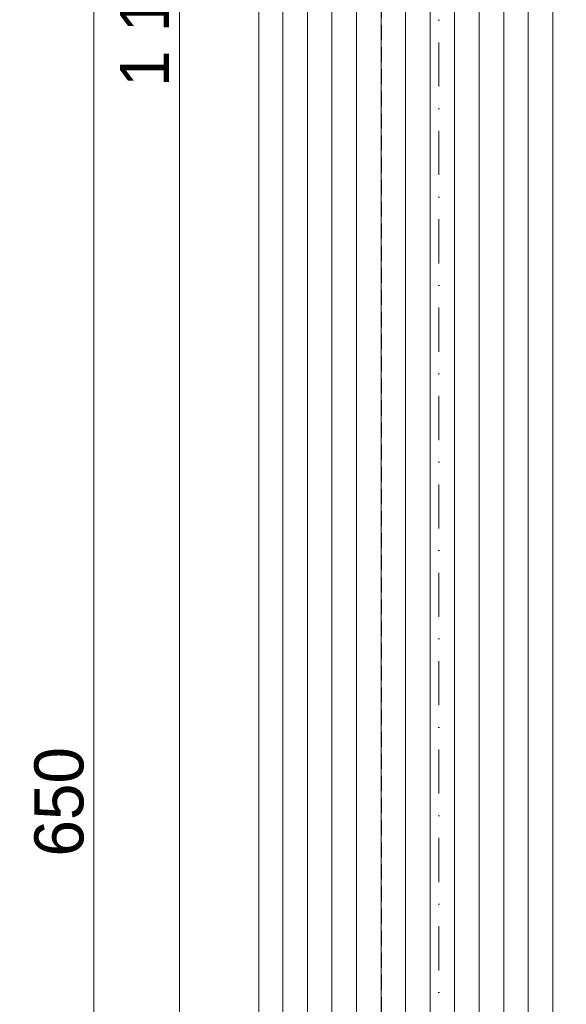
# Model space of a CAD drawing. Header units: millimetres. Extents: x 100377 to 139599, y -1988 to 13993.
# Tile 2 of 53: x 100991 to 103217, y 1957 to 5969. Entities that reach past the tile are written whole.
import ezdxf

# ---------------------------------------------------------------- set-up
doc = ezdxf.new("R2010")
doc.units = ezdxf.units.MM
doc.header["$MEASUREMENT"] = 0
doc.linetypes.add('Kropki i Kreski', pattern=[360, 180, -90, 0, -90])
doc.linetypes.add('Przerywana gęsta', pattern=[90, 60, -30])
for name, color, linetype, lineweight in [('Nowe_0_Nr_pióra__1', 7, 'Continuous', 13), ('Nowe_0_Nr_pióra__2', 251, 'Continuous', 13), ('Nowe_299-A Wymiary Opisy_Nr_pióra__1', 7, 'Continuous', 13), ('Nowe_299-A Wymiary Opisy_Nr_pióra__21', 7, 'Continuous', 25)]:
    doc.layers.add(name, color=color, linetype=linetype, lineweight=lineweight)
doc.layers.add('Nowe_299-A Wymiary Opisy', color=7, linetype='Continuous')
doc.styles.add('STYL_AUTOMATYCZNY_1', font='txt')
doc.dimstyles.new('STYL_AUTOMATYCZNY__1', dxfattribs={"dimtxt": 200, "dimasz": 47.5, "dimexe": 0.18, "dimexo": 300, "dimgap": 0.09, "dimtad": 1, "dimdec": 0, "dimlfac": 0.1, "dimzin": 0, "dimdsep": 46, "dimtxsty": 'STYL_AUTOMATYCZNY_1', "dimblk": 'ARROWHEAD_2', "dimblk1": 'ARROWHEAD_2', "dimblk2": 'ARROWHEAD_2', "dimcen": 0.09, "dimclrd": 7, "dimclre": 7, "dimclrt": 7, "dimadec": 1, "dimazin": 0, "dimtfac": 1, "dimtdec": 4, "dimtmove": 0, "dimatfit": 3, "dimfxl": 0, "dimtolj": 1, "dimtzin": 0, "dimarcsym": 0})

# ---------------------------------------------------------------- blocks, each defined once
blk = doc.blocks.new('*X2')
at = {"layer": 'Nowe_0_Nr_pióra__2', "color": 251, "linetype": 'Continuous', "lineweight": 13}
for p, q in [((102062.4, 6037), (102062.4, 5787)), ((102062.4, 6037), (102062.4, 5787)), ((102162.4, 6037), (102162.4, 5787)), ((102162.4, 6037), (102162.4, 5787)), ((102262.4, 6037), (102262.4, 5787)), ((102262.4, 6037), (102262.4, 5787)), ((102362.4, 6037), (102362.4, 5787)), ((102362.4, 6037), (102362.4, 5787)), ((102462.4, 6037), (102462.4, 5787)), ((102462.4, 6037), (102462.4, 5787)), ((102562.4, 6037), (102562.4, 5787)), ((102562.4, 6037), (102562.4, 5787)), ((102662.4, 6037), (102662.4, 5787)), ((102662.4, 6037), (102662.4, 5787)), ((102762.4, 6037), (102762.4, 5787)), ((102762.4, 6037), (102762.4, 5787)), ((102862.4, 6037), (102862.4, 5787)), ((102862.4, 6037), (102862.4, 5787)), ((102962.4, 6037), (102962.4, 5787)), ((102962.4, 6037), (102962.4, 5787)), ((103062.4, 6037), (103062.4, 5787)), ((103062.4, 6037), (103062.4, 5787)), ((103162.4, 6037), (103162.4, 5787)), ((103162.4, 6037), (103162.4, 5787)), ((102062.4, 5787), (102062.4, 5537)), ((102062.4, 5787), (102062.4, 5537)), ((102162.4, 5787), (102162.4, 5537)), ((102162.4, 5787), (102162.4, 5537)), ((102262.4, 5787), (102262.4, 5537)), ((102262.4, 5787), (102262.4, 5537)), ((102362.4, 5787), (102362.4, 5537)), ((102362.4, 5787), (102362.4, 5537)), ((102462.4, 5787), (102462.4, 5537)), ((102462.4, 5787), (102462.4, 5537)), ((102562.4, 5787), (102562.4, 5537)), ((102562.4, 5787), (102562.4, 5537)), ((102662.4, 5787), (102662.4, 5537)), ((102662.4, 5787), (102662.4, 5537)), ((102762.4, 5787), (102762.4, 5537)), ((102762.4, 5787), (102762.4, 5537)), ((102862.4, 5787), (102862.4, 5537)), ((102862.4, 5787), (102862.4, 5537)), ((102962.4, 5787), (102962.4, 5537)), ((102962.4, 5787), (102962.4, 5537)), ((103062.4, 5787), (103062.4, 5537)), ((103062.4, 5787), (103062.4, 5537)), ((103162.4, 5787), (103162.4, 5537)), ((103162.4, 5787), (103162.4, 5537)), ((102062.4, 5537), (102062.4, 5287)), ((102062.4, 5537), (102062.4, 5287)), ((102162.4, 5537), (102162.4, 5287)), ((102162.4, 5537), (102162.4, 5287)), ((102262.4, 5537), (102262.4, 5287)), ((102262.4, 5537), (102262.4, 5287)), ((102362.4, 5537), (102362.4, 5287)), ((102362.4, 5537), (102362.4, 5287)), ((102462.4, 5537), (102462.4, 5287)), ((102462.4, 5537), (102462.4, 5287)), ((102562.4, 5537), (102562.4, 5287)), ((102562.4, 5537), (102562.4, 5287)), ((102662.4, 5537), (102662.4, 5287)), ((102662.4, 5537), (102662.4, 5287)), ((102762.4, 5537), (102762.4, 5287)), ((102762.4, 5537), (102762.4, 5287)), ((102862.4, 5537), (102862.4, 5287)), ((102862.4, 5537), (102862.4, 5287)), ((102962.4, 5537), (102962.4, 5287)), ((102962.4, 5537), (102962.4, 5287)), ((103062.4, 5537), (103062.4, 5287)), ((103062.4, 5537), (103062.4, 5287)), ((103162.4, 5537), (103162.4, 5287)), ((103162.4, 5537), (103162.4, 5287)), ((102062.4, 5287), (102062.4, 5037)), ((102062.4, 5287), (102062.4, 5037)), ((102162.4, 5287), (102162.4, 5037)), ((102162.4, 5287), (102162.4, 5037)), ((102262.4, 5287), (102262.4, 5037)), ((102262.4, 5287), (102262.4, 5037)), ((102362.4, 5287), (102362.4, 5037)), ((102362.4, 5287), (102362.4, 5037)), ((102462.4, 5287), (102462.4, 5037)), ((102462.4, 5287), (102462.4, 5037)), ((102562.4, 5287), (102562.4, 5037)), ((102562.4, 5287), (102562.4, 5037)), ((102662.4, 5287), (102662.4, 5037)), ((102662.4, 5287), (102662.4, 5037)), ((102762.4, 5287), (102762.4, 5037)), ((102762.4, 5287), (102762.4, 5037)), ((102862.4, 5287), (102862.4, 5037)), ((102862.4, 5287), (102862.4, 5037)), ((102962.4, 5287), (102962.4, 5037)), ((102962.4, 5287), (102962.4, 5037)), ((103062.4, 5287), (103062.4, 5037)), ((103062.4, 5287), (103062.4, 5037)), ((103162.4, 5287), (103162.4, 5037)), ((103162.4, 5287), (103162.4, 5037)), ((102062.4, 5037), (102062.4, 4787)), ((102062.4, 5037), (102062.4, 4787)), ((102162.4, 5037), (102162.4, 4787)), ((102162.4, 5037), (102162.4, 4787)), ((102262.4, 5037), (102262.4, 4787)), ((102262.4, 5037), (102262.4, 4787)), ((102362.4, 5037), (102362.4, 4787)), ((102362.4, 5037), (102362.4, 4787)), ((102462.4, 5037), (102462.4, 4787)), ((102462.4, 5037), (102462.4, 4787)), ((102562.4, 5037), (102562.4, 4787)), ((102562.4, 5037), (102562.4, 4787)), ((102662.4, 5037), (102662.4, 4787)), ((102662.4, 5037), (102662.4, 4787)), ((102762.4, 5037), (102762.4, 4787)), ((102762.4, 5037), (102762.4, 4787)), ((102862.4, 5037), (102862.4, 4787)), ((102862.4, 5037), (102862.4, 4787)), ((102962.4, 5037), (102962.4, 4787)), ((102962.4, 5037), (102962.4, 4787)), ((103062.4, 5037), (103062.4, 4787)), ((103062.4, 5037), (103062.4, 4787)), ((103162.4, 5037), (103162.4, 4787)), ((103162.4, 5037), (103162.4, 4787)), ((102062.4, 4787), (102062.4, 4537)), ((102062.4, 4787), (102062.4, 4537)), ((102162.4, 4787), (102162.4, 4537)), ((102162.4, 4787), (102162.4, 4537)), ((102262.4, 4787), (102262.4, 4537)), ((102262.4, 4787), (102262.4, 4537)), ((102362.4, 4787), (102362.4, 4537)), ((102362.4, 4787), (102362.4, 4537)), ((102462.4, 4787), (102462.4, 4537)), ((102462.4, 4787), (102462.4, 4537)), ((102562.4, 4787), (102562.4, 4537)), ((102562.4, 4787), (102562.4, 4537)), ((102662.4, 4787), (102662.4, 4537)), ((102662.4, 4787), (102662.4, 4537)), ((102762.4, 4787), (102762.4, 4537)), ((102762.4, 4787), (102762.4, 4537)), ((102862.4, 4787), (102862.4, 4537)), ((102862.4, 4787), (102862.4, 4537)), ((102962.4, 4787), (102962.4, 4537)), ((102962.4, 4787), (102962.4, 4537)), ((103062.4, 4787), (103062.4, 4537)), ((103062.4, 4787), (103062.4, 4537)), ((103162.4, 4787), (103162.4, 4537)), ((103162.4, 4787), (103162.4, 4537)), ((102062.4, 4537), (102062.4, 4287)), ((102062.4, 4537), (102062.4, 4287)), ((102162.4, 4537), (102162.4, 4287)), ((102162.4, 4537), (102162.4, 4287)), ((102262.4, 4537), (102262.4, 4287)), ((102262.4, 4537), (102262.4, 4287)), ((102362.4, 4537), (102362.4, 4287)), ((102362.4, 4537), (102362.4, 4287)), ((102462.4, 4537), (102462.4, 4287)), ((102462.4, 4537), (102462.4, 4287)), ((102562.4, 4537), (102562.4, 4287)), ((102562.4, 4537), (102562.4, 4287)), ((102662.4, 4537), (102662.4, 4287)), ((102662.4, 4537), (102662.4, 4287)), ((102762.4, 4537), (102762.4, 4287)), ((102762.4, 4537), (102762.4, 4287)), ((102862.4, 4537), (102862.4, 4287)), ((102862.4, 4537), (102862.4, 4287)), ((102962.4, 4537), (102962.4, 4287)), ((102962.4, 4537), (102962.4, 4287)), ((103062.4, 4537), (103062.4, 4287)), ((103062.4, 4537), (103062.4, 4287)), ((103162.4, 4537), (103162.4, 4287)), ((103162.4, 4537), (103162.4, 4287)), ((102062.4, 4287), (102062.4, 4037)), ((102062.4, 4287), (102062.4, 4037)), ((102162.4, 4287), (102162.4, 4037)), ((102162.4, 4287), (102162.4, 4037)), ((102262.4, 4287), (102262.4, 4037)), ((102262.4, 4287), (102262.4, 4037)), ((102362.4, 4287), (102362.4, 4037)), ((102362.4, 4287), (102362.4, 4037)), ((102462.4, 4287), (102462.4, 4037)), ((102462.4, 4287), (102462.4, 4037)), ((102562.4, 4287), (102562.4, 4037)), ((102562.4, 4287), (102562.4, 4037)), ((102662.4, 4287), (102662.4, 4037)), ((102662.4, 4287), (102662.4, 4037)), ((102762.4, 4287), (102762.4, 4037)), ((102762.4, 4287), (102762.4, 4037)), ((102862.4, 4287), (102862.4, 4037)), ((102862.4, 4287), (102862.4, 4037)), ((102962.4, 4287), (102962.4, 4037)), ((102962.4, 4287), (102962.4, 4037)), ((103062.4, 4287), (103062.4, 4037)), ((103062.4, 4287), (103062.4, 4037)), ((103162.4, 4287), (103162.4, 4037)), ((103162.4, 4287), (103162.4, 4037)), ((102062.4, 4037), (102062.4, 3787)), ((102062.4, 4037), (102062.4, 3787)), ((102162.4, 4037), (102162.4, 3787)), ((102162.4, 4037), (102162.4, 3787)), ((102262.4, 4037), (102262.4, 3787)), ((102262.4, 4037), (102262.4, 3787)), ((102362.4, 4037), (102362.4, 3787)), ((102362.4, 4037), (102362.4, 3787)), ((102462.4, 4037), (102462.4, 3787)), ((102462.4, 4037), (102462.4, 3787)), ((102562.4, 4037), (102562.4, 3787)), ((102562.4, 4037), (102562.4, 3787)), ((102662.4, 4037), (102662.4, 3787)), ((102662.4, 4037), (102662.4, 3787)), ((102762.4, 4037), (102762.4, 3787)), ((102762.4, 4037), (102762.4, 3787)), ((102862.4, 4037), (102862.4, 3787)), ((102862.4, 4037), (102862.4, 3787)), ((102962.4, 4037), (102962.4, 3787)), ((102962.4, 4037), (102962.4, 3787)), ((103062.4, 4037), (103062.4, 3787)), ((103062.4, 4037), (103062.4, 3787)), ((103162.4, 4037), (103162.4, 3787)), ((103162.4, 4037), (103162.4, 3787)), ((102062.4, 3787), (102062.4, 3537)), ((102062.4, 3787), (102062.4, 3537)), ((102162.4, 3787), (102162.4, 3537)), ((102162.4, 3787), (102162.4, 3537)), ((102262.4, 3787), (102262.4, 3537)), ((102262.4, 3787), (102262.4, 3537)), ((102362.4, 3787), (102362.4, 3537)), ((102362.4, 3787), (102362.4, 3537)), ((102462.4, 3787), (102462.4, 3537)), ((102462.4, 3787), (102462.4, 3537)), ((102562.4, 3787), (102562.4, 3537)), ((102562.4, 3787), (102562.4, 3537)), ((102662.4, 3787), (102662.4, 3537)), ((102662.4, 3787), (102662.4, 3537)), ((102762.4, 3787), (102762.4, 3537)), ((102762.4, 3787), (102762.4, 3537)), ((102862.4, 3787), (102862.4, 3537)), ((102862.4, 3787), (102862.4, 3537)), ((102962.4, 3787), (102962.4, 3537)), ((102962.4, 3787), (102962.4, 3537)), ((103062.4, 3787), (103062.4, 3537)), ((103062.4, 3787), (103062.4, 3537)), ((103162.4, 3787), (103162.4, 3537)), ((103162.4, 3787), (103162.4, 3537)), ((102062.4, 3537), (102062.4, 3287)), ((102062.4, 3537), (102062.4, 3287)), ((102162.4, 3537), (102162.4, 3287)), ((102162.4, 3537), (102162.4, 3287)), ((102262.4, 3537), (102262.4, 3287)), ((102262.4, 3537), (102262.4, 3287)), ((102362.4, 3537), (102362.4, 3287)), ((102362.4, 3537), (102362.4, 3287)), ((102462.4, 3537), (102462.4, 3287)), ((102462.4, 3537), (102462.4, 3287)), ((102562.4, 3537), (102562.4, 3287)), ((102562.4, 3537), (102562.4, 3287)), ((102662.4, 3537), (102662.4, 3287)), ((102662.4, 3537), (102662.4, 3287)), ((102762.4, 3537), (102762.4, 3287)), ((102762.4, 3537), (102762.4, 3287)), ((102862.4, 3537), (102862.4, 3287)), ((102862.4, 3537), (102862.4, 3287)), ((102962.4, 3537), (102962.4, 3287)), ((102962.4, 3537), (102962.4, 3287)), ((103062.4, 3537), (103062.4, 3287)), ((103062.4, 3537), (103062.4, 3287)), ((103162.4, 3537), (103162.4, 3287)), ((103162.4, 3537), (103162.4, 3287)), ((102062.4, 3287), (102062.4, 3037)), ((102062.4, 3287), (102062.4, 3037)), ((102162.4, 3287), (102162.4, 3037)), ((102162.4, 3287), (102162.4, 3037)), ((102262.4, 3287), (102262.4, 3037)), ((102262.4, 3287), (102262.4, 3037)), ((102362.4, 3287), (102362.4, 3037)), ((102362.4, 3287), (102362.4, 3037)), ((102462.4, 3287), (102462.4, 3037)), ((102462.4, 3287), (102462.4, 3037)), ((102562.4, 3287), (102562.4, 3037)), ((102562.4, 3287), (102562.4, 3037)), ((102662.4, 3287), (102662.4, 3037)), ((102662.4, 3287), (102662.4, 3037)), ((102762.4, 3287), (102762.4, 3037)), ((102762.4, 3287), (102762.4, 3037)), ((102862.4, 3287), (102862.4, 3037)), ((102862.4, 3287), (102862.4, 3037)), ((102962.4, 3287), (102962.4, 3037)), ((102962.4, 3287), (102962.4, 3037)), ((103062.4, 3287), (103062.4, 3037)), ((103062.4, 3287), (103062.4, 3037)), ((103162.4, 3287), (103162.4, 3037)), ((103162.4, 3287), (103162.4, 3037)), ((102062.4, 3037), (102062.4, 2787)), ((102062.4, 3037), (102062.4, 2787)), ((102162.4, 3037), (102162.4, 2787)), ((102162.4, 3037), (102162.4, 2787)), ((102262.4, 3037), (102262.4, 2787)), ((102262.4, 3037), (102262.4, 2787)), ((102362.4, 3037), (102362.4, 2787)), ((102362.4, 3037), (102362.4, 2787)), ((102462.4, 3037), (102462.4, 2787)), ((102462.4, 3037), (102462.4, 2787)), ((102562.4, 3037), (102562.4, 2787)), ((102562.4, 3037), (102562.4, 2787)), ((102662.4, 3037), (102662.4, 2787)), ((102662.4, 3037), (102662.4, 2787)), ((102762.4, 3037), (102762.4, 2787)), ((102762.4, 3037), (102762.4, 2787)), ((102862.4, 3037), (102862.4, 2787)), ((102862.4, 3037), (102862.4, 2787)), ((102962.4, 3037), (102962.4, 2787)), ((102962.4, 3037), (102962.4, 2787)), ((103062.4, 3037), (103062.4, 2787)), ((103062.4, 3037), (103062.4, 2787)), ((103162.4, 3037), (103162.4, 2787)), ((103162.4, 3037), (103162.4, 2787)), ((102062.4, 2787), (102062.4, 2537)), ((102062.4, 2787), (102062.4, 2537)), ((102162.4, 2787), (102162.4, 2537)), ((102162.4, 2787), (102162.4, 2537)), ((102262.4, 2787), (102262.4, 2537)), ((102262.4, 2787), (102262.4, 2537)), ((102362.4, 2787), (102362.4, 2537)), ((102362.4, 2787), (102362.4, 2537)), ((102462.4, 2787), (102462.4, 2537)), ((102462.4, 2787), (102462.4, 2537)), ((102562.4, 2787), (102562.4, 2537)), ((102562.4, 2787), (102562.4, 2537)), ((102662.4, 2787), (102662.4, 2537)), ((102662.4, 2787), (102662.4, 2537)), ((102762.4, 2787), (102762.4, 2537)), ((102762.4, 2787), (102762.4, 2537)), ((102862.4, 2787), (102862.4, 2537)), ((102862.4, 2787), (102862.4, 2537)), ((102962.4, 2787), (102962.4, 2537)), ((102962.4, 2787), (102962.4, 2537)), ((103062.4, 2787), (103062.4, 2537)), ((103062.4, 2787), (103062.4, 2537)), ((103162.4, 2787), (103162.4, 2537)), ((103162.4, 2787), (103162.4, 2537)), ((102062.4, 2537), (102062.4, 2287)), ((102062.4, 2537), (102062.4, 2287)), ((102162.4, 2537), (102162.4, 2287)), ((102162.4, 2537), (102162.4, 2287)), ((102262.4, 2537), (102262.4, 2287)), ((102262.4, 2537), (102262.4, 2287)), ((102362.4, 2537), (102362.4, 2287)), ((102362.4, 2537), (102362.4, 2287)), ((102462.4, 2537), (102462.4, 2287)), ((102462.4, 2537), (102462.4, 2287)), ((102562.4, 2537), (102562.4, 2287)), ((102562.4, 2537), (102562.4, 2287)), ((102662.4, 2537), (102662.4, 2287)), ((102662.4, 2537), (102662.4, 2287)), ((102762.4, 2537), (102762.4, 2287)), ((102762.4, 2537), (102762.4, 2287)), ((102862.4, 2537), (102862.4, 2287)), ((102862.4, 2537), (102862.4, 2287)), ((102962.4, 2537), (102962.4, 2287)), ((102962.4, 2537), (102962.4, 2287)), ((103062.4, 2537), (103062.4, 2287)), ((103062.4, 2537), (103062.4, 2287)), ((103162.4, 2537), (103162.4, 2287)), ((103162.4, 2537), (103162.4, 2287)), ((102062.4, 2287), (102062.4, 2037)), ((102062.4, 2287), (102062.4, 2037)), ((102162.4, 2287), (102162.4, 2037)), ((102162.4, 2287), (102162.4, 2037)), ((102262.4, 2287), (102262.4, 2037)), ((102262.4, 2287), (102262.4, 2037)), ((102362.4, 2287), (102362.4, 2037)), ((102362.4, 2287), (102362.4, 2037)), ((102462.4, 2287), (102462.4, 2037)), ((102462.4, 2287), (102462.4, 2037)), ((102562.4, 2287), (102562.4, 2037)), ((102562.4, 2287), (102562.4, 2037)), ((102662.4, 2287), (102662.4, 2037)), ((102662.4, 2287), (102662.4, 2037)), ((102762.4, 2287), (102762.4, 2037)), ((102762.4, 2287), (102762.4, 2037)), ((102862.4, 2287), (102862.4, 2037)), ((102862.4, 2287), (102862.4, 2037)), ((102962.4, 2287), (102962.4, 2037)), ((102962.4, 2287), (102962.4, 2037)), ((103062.4, 2287), (103062.4, 2037)), ((103062.4, 2287), (103062.4, 2037)), ((103162.4, 2287), (103162.4, 2037)), ((103162.4, 2287), (103162.4, 2037)), ((102062.4, 2037), (102062.4, 1787)), ((102062.4, 2037), (102062.4, 1787)), ((102162.4, 2037), (102162.4, 1787)), ((102162.4, 2037), (102162.4, 1787)), ((102262.4, 2037), (102262.4, 1787)), ((102262.4, 2037), (102262.4, 1787)), ((102362.4, 2037), (102362.4, 1787)), ((102362.4, 2037), (102362.4, 1787)), ((102462.4, 2037), (102462.4, 1787)), ((102462.4, 2037), (102462.4, 1787)), ((102562.4, 2037), (102562.4, 1787)), ((102562.4, 2037), (102562.4, 1787)), ((102662.4, 2037), (102662.4, 1787)), ((102662.4, 2037), (102662.4, 1787)), ((102762.4, 2037), (102762.4, 1787)), ((102762.4, 2037), (102762.4, 1787)), ((102862.4, 2037), (102862.4, 1787)), ((102862.4, 2037), (102862.4, 1787)), ((102962.4, 2037), (102962.4, 1787)), ((102962.4, 2037), (102962.4, 1787)), ((103062.4, 2037), (103062.4, 1787)), ((103062.4, 2037), (103062.4, 1787)), ((103162.4, 2037), (103162.4, 1787)), ((103162.4, 2037), (103162.4, 1787))]:
    blk.add_line(p, q, dxfattribs=at)
blk = doc.blocks.new('Wypełnienie_1_1', base_point=(0, 0))
at = {"layer": 'Nowe_0_Nr_pióra__2', "color": 251, "linetype": 'Continuous', "lineweight": 13}
blk.add_blockref('*X2', (0, 0), dxfattribs=at)
blk = doc.blocks.new('*D5')
at = {"layer": 'Nowe_299-A Wymiary Opisy_Nr_pióra__1', "color": 7, "linetype": 'Continuous', "lineweight": 13}
for p, q in [((101642, 11767), (101642, 11797.6)), ((101688.9, 11767), (101595.1, 11767)), ((101642, 307), (101642, 11767)), ((101688.9, 307), (101595.1, 307)), ((101642, 276.5), (101642, 307))]:
    blk.add_line(p, q, dxfattribs=at)
at = {"layer": 'Nowe_299-A Wymiary Opisy_Nr_pióra__21', "color": 7, "linetype": 'Continuous', "lineweight": 25}
for p, q in [((101673.3, 11749), (101610.8, 11785.1)), ((101610.8, 325.1), (101673.3, 289))]:
    blk.add_line(p, q, dxfattribs=at)
at = {"layer": 'Nowe_299-A Wymiary Opisy_Nr_pióra__1', "color": 7, "lineweight": 13, "insert": (101602, 5695.1), "char_height": 200, "attachment_point": 7, "rotation": 90, "style": 'STYL_AUTOMATYCZNY_1'}
blk.add_mtext('{\\A1;1\xa0146}', dxfattribs=at)
blk = doc.blocks.new('ARROWHEAD_2')
at = {"color": 0, "linetype": 'Continuous', "lineweight": 0}
for p, q in [((0, 0), (-1, 0)), ((-0.378, -0.655), (0.378, 0.655))]:
    blk.add_line(p, q, dxfattribs=at)
blk = doc.blocks.new('*D7')
at = {"layer": 'Nowe_299-A Wymiary Opisy_Nr_pióra__1', "color": 7, "linetype": 'Continuous', "lineweight": 13}
for p, q in [((101664.4, 6037), (101246.2, 6037)), ((101293, -463), (101293, 6037)), ((101664.4, -463), (101246.2, -463)), ((101293, -493.5), (101293, -463))]:
    blk.add_line(p, q, dxfattribs=at)
at = {"layer": 'Nowe_299-A Wymiary Opisy_Nr_pióra__21', "color": 7, "linetype": 'Continuous', "lineweight": 25}
for p, q in [((101261.8, 6055.1), (101324.3, 6019)), ((101261.8, -444.9), (101324.3, -481))]:
    blk.add_line(p, q, dxfattribs=at)
at = {"layer": 'Nowe_299-A Wymiary Opisy_Nr_pióra__1', "color": 7, "lineweight": 13, "insert": (101253, 2559.4), "char_height": 200, "attachment_point": 7, "rotation": 90, "style": 'STYL_AUTOMATYCZNY_1'}
blk.add_mtext('{\\A1;650}', dxfattribs=at)

msp = doc.modelspace()

# ---------------------------------------------------------------- linework, layer by layer
at = {"layer": 'Nowe_0_Nr_pióra__1', "color": 7, "linetype": 'Kropki i Kreski', "lineweight": 13}
msp.add_lwpolyline([(102697.4, 13438.6), (102697.4, -1524.9)], dxfattribs=at)
at = {"layer": 'Nowe_0_Nr_pióra__1', "color": 7, "linetype": 'Przerywana gęsta', "lineweight": 13}
msp.add_lwpolyline([(137460.4, 37), (102464.4, 37), (102464.4, 12037), (137460.4, 12037)], close=True, dxfattribs=at)
at = {"layer": 'Nowe_0_Nr_pióra__1', "color": 7, "linetype": 'Continuous', "lineweight": 13}
msp.add_lwpolyline([(137460.4, 6037), (137960.4, 6037), (137960.4, 37), (137960.4, -463), (102464.4, -463), (101964.4, -463), (101964.4, 6037), (102464.4, 6037)], dxfattribs=at)

# ---------------------------------------------------------------- block references
at = {"layer": 'Nowe_0_Nr_pióra__2', "color": 251, "linetype": 'Continuous', "lineweight": 13}
msp.add_blockref('Wypełnienie_1_1', (0, 0), dxfattribs=at)

# ---------------------------------------------------------------- dimensions: what is measured, and where the dimension line sits
at = {"layer": 'Nowe_299-A Wymiary Opisy', "color": 7, "linetype": 'Continuous', "lineweight": 13}
for base, p1, p2, picture, middle in [((101642, 11767), (101448.5, 307), (101563.5, 11767), '*D5', (101502, 6038.6)), ((101293, 6037), (101964.4, -463), (101964.4, 6037), '*D7', (101153, 2788.1))]:
    dim = msp.add_linear_dim(base=base, p1=p1, p2=p2, angle=90, dimstyle='STYL_AUTOMATYCZNY__1', dxfattribs=at)
    dim.commit()
    dim.dimension.update_dxf_attribs({"geometry": picture, "text_midpoint": middle, "dimtype": 160, "text_rotation": 90})

doc.saveas('drawing.dxf')
